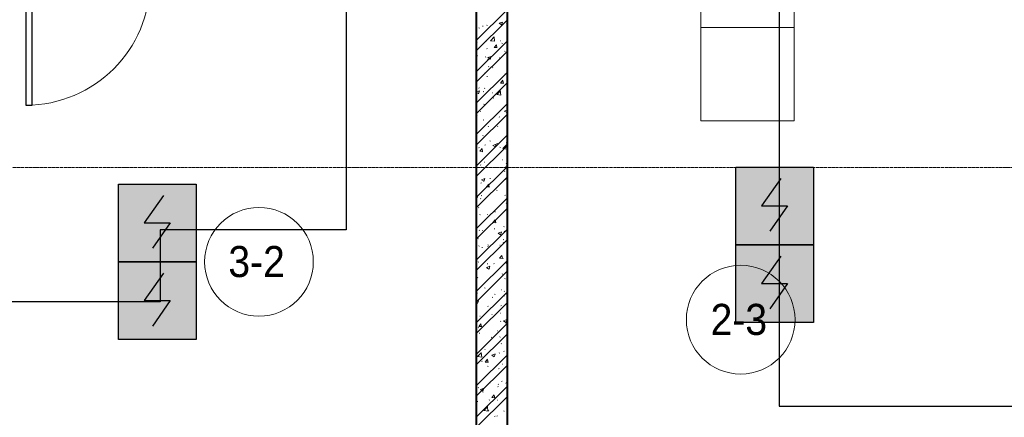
# Model space of a CAD drawing. Header units: millimetres. Extents: x -816133 to 919604, y 87941 to 147341.
# Tile 199 of 256: x 140046 to 146385, y 122724 to 125283. Entities that reach past the tile are written whole.
import ezdxf

# ---------------------------------------------------------------- set-up
doc = ezdxf.new("R2010")
doc.units = ezdxf.units.MM
doc.linetypes.add('ADSK_Линия сетки', pattern=[25, 20, -2.5, 0, -2.5])
doc.linetypes.add('Линия сетки', pattern=[25, 20, -2.5, 0, -2.5])
for name, color, linetype, lineweight in [('A-010-A_ROOM', 7, 'Continuous', 20), ('A-200-M_WALL_INT', 7, 'Continuous', 18), ('A-200-M_WALL_PAT', 7, 'Continuous', 40), ('A-325-M_DOOR', 7, 'Continuous', 18), ('A-700-M_FFE', 7, 'Continuous', 18), ('M-520-M_DRAINAGE_FW', 7, 'Continuous', 18), ('Z-030-M_GRID', 7, 'Continuous', 9), ('СОУЭ', 1, 'Continuous', 30), ('СС-011-ПОЖ-СИГНАЛИЗАЦИЯ', 1, 'Continuous', 30)]:
    doc.layers.add(name, color=color, linetype=linetype, lineweight=lineweight)
doc.layers.add('EI_HATCH_GALV', color=7, linetype='Continuous')
doc.styles.add('Arial_2', font='arial.ttf', dxfattribs={"width": 0.9, "height": 400})

# ---------------------------------------------------------------- blocks, each defined once
blk = doc.blocks.new('13эт')
at = {"layer": 'A-010-A_ROOM', "color": 9}
for centre in [(416896.1, 123724.9), (419998, 123352.4)]:
    blk.add_circle(centre, 350, dxfattribs=at)
at = {"layer": 'A-200-M_WALL_INT', "color": 9, "lineweight": 40}
for p, q in [((418295.4, 129232.9), (418295.4, 121532.9)), ((418495.4, 121532.9), (418495.4, 129232.9))]:
    blk.add_line(p, q, dxfattribs=at)
at = {"layer": 'A-200-M_WALL_PAT', "color": 9, "linetype": 'Continuous', "lineweight": 9}
for p, q in [((418295.4, 125149.6), (418495.4, 125349.6)), ((418295.4, 125082.3), (418495.4, 125282.3)), ((418312.6, 125231.7), (418315.1, 125229.4)), ((418336, 125242.2), (418339.4, 125242.6)), ((418362.6, 125245.5), (418365.2, 125247.6)), ((418443.2, 125260.2), (418458.3, 125250)), ((418443.3, 125260.1), (418464.7, 125268.3)), ((418458.5, 125248.9), (418464.7, 125267.3)), ((418490.4, 125262.2), (418492.8, 125259.9)), ((418295.4, 124947.6), (418495.4, 125147.6)), ((418386.2, 125148.2), (418410, 125172.9)), ((418386.2, 125148.3), (418413.3, 125144.1)), ((418413.1, 125145), (418409.7, 125174)), ((418448.1, 125147.2), (418451.4, 125147.7)), ((418298, 125138), (418300.8, 125136.2)), ((418358.9, 125144.1), (418361.5, 125146.1)), ((418362.3, 125097.1), (418365.1, 125095.3)), ((418409.6, 125105), (418427.9, 125103.4)), ((418409.8, 125105), (418424.5, 125122.5)), ((418428, 125102.4), (418424.5, 125121.5)), ((418460.7, 125131.2), (418463.5, 125129.4)), ((418295.4, 124880.2), (418495.4, 125080.2)), ((418300, 125049.8), (418302.5, 125047.6)), ((418355.1, 125042.6), (418357.8, 125044.6)), ((418367.9, 125027), (418371.2, 125027.5)), ((418369, 125039.2), (418384.2, 125029)), ((418369.1, 125039.1), (418390.5, 125047.2)), ((418384.3, 125027.9), (418390.5, 125046.3)), ((418444.5, 125037.1), (418447.8, 125037.6)), ((418477.8, 125080.3), (418480.3, 125078.1)), ((418373.1, 124982.9), (418375.5, 124980.6)), ((418400.1, 124976.2), (418402.9, 124974.4)), ((418295.4, 124745.5), (418495.4, 124945.5)), ((418351.4, 124941.1), (418354.1, 124943.2)), ((418364.3, 124916.9), (418367.6, 124917.3)), ((418479.7, 124932.1), (418483.1, 124932.5)), ((418295.4, 124678.2), (418495.4, 124878.2)), ((418311.7, 124845.7), (418314.2, 124843.5)), ((418347.7, 124839.7), (418350.4, 124841.7)), ((418451.9, 124875.7), (418470.2, 124874.1)), ((418452.1, 124875.7), (418466.8, 124893.2)), ((418470.3, 124873.1), (418466.8, 124892.2)), ((418489.5, 124876.2), (418491.9, 124874)), ((418295.4, 124818.2), (418316.3, 124826.2)), ((418295.4, 124817.8), (418310, 124808)), ((418310.2, 124806.8), (418316.4, 124825.3)), ((418340.7, 124820.5), (418343.5, 124818.7)), ((418399.5, 124811.9), (418402.9, 124812.3)), ((418405, 124779.5), (418407.8, 124777.7)), ((418426.6, 124800.8), (418450.4, 124825.6)), ((418426.6, 124801), (418453.7, 124796.8)), ((418453.5, 124797.7), (418450.1, 124826.6)), ((418295.4, 124543.5), (418495.4, 124743.5)), ((418344, 124738.2), (418346.7, 124740.2)), ((418295.4, 124476.1), (418495.4, 124676.1)), ((418299.1, 124663.9), (418301.6, 124661.6)), ((418319.4, 124691.7), (418322.7, 124692.1)), ((418442.8, 124658.7), (418445.6, 124656.9)), ((418476.8, 124695.5), (418492, 124685.2)), ((418476.9, 124695.3), (418495.4, 124702.4)), ((418476.9, 124694.4), (418479.4, 124692.1)), ((418492.1, 124684.1), (418495.4, 124693.9)), ((418494.2, 124646.4), (418495.4, 124646.3)), ((418494.4, 124646.4), (418495.4, 124647.6)), ((418340.3, 124636.7), (418343, 124638.8)), ((418372.2, 124596.9), (418374.6, 124594.7)), ((418431.4, 124596.8), (418434.7, 124597.2)), ((418295.4, 124341.4), (418495.4, 124541.4)), ((418336.6, 124535.3), (418339.3, 124537.3)), ((418494.9, 124558.1), (418495.4, 124558.5)), ((418295.4, 124274), (418495.4, 124474)), ((418310.8, 124459.8), (418313.3, 124457.5)), ((418318.1, 124436.3), (418332.8, 124453.8)), ((418336.3, 124433.7), (418332.8, 124452.8)), ((418351.2, 124476.5), (418354.5, 124477)), ((418383.4, 124502.9), (418386.3, 124501.1)), ((418402.6, 124474.4), (418417.8, 124464.2)), ((418402.8, 124474.3), (418424.1, 124482.5)), ((418417.9, 124463.1), (418424.1, 124481.5)), ((418427.8, 124486.6), (418431.1, 124487.1)), ((418447.7, 124462), (418450.5, 124460.2)), ((418467, 124453.6), (418494.1, 124449.4)), ((418467.1, 124453.5), (418490.8, 124478.2)), ((418488.6, 124490.3), (418491, 124488)), ((418493.9, 124450.3), (418490.6, 124479.3)), ((418491.2, 124456.7), (418493.9, 124458.7)), ((418317.9, 124436.3), (418336.1, 124434.7)), ((418332.9, 124433.8), (418335.6, 124435.8)), ((418295.4, 124139.3), (418495.4, 124339.3)), ((418322.8, 124348), (418325.6, 124346.2)), ((418329.2, 124332.3), (418331.9, 124334.4)), ((418347.6, 124366.4), (418350.9, 124366.8)), ((418463.1, 124381.6), (418466.4, 124382)), ((418485.5, 124341.1), (418488.3, 124339.3)), ((418487.5, 124355.2), (418490.2, 124357.2)), ((418295.4, 124072), (418495.4, 124272)), ((418298.2, 124277.9), (418300.7, 124275.6)), ((418328.6, 124253.3), (418349.9, 124261.5)), ((418343.8, 124242.1), (418350, 124260.5)), ((418382.9, 124261.4), (418386.2, 124261.8)), ((418476, 124308.4), (418478.5, 124306.1)), ((418325.5, 124230.9), (418328.2, 124232.9)), ((418328.5, 124253.4), (418343.6, 124243.2)), ((418360.2, 124207), (418378.4, 124205.4)), ((418360.4, 124207), (418375.1, 124224.5)), ((418371.3, 124211), (418373.7, 124208.7)), ((418378.6, 124204.4), (418375.1, 124223.5)), ((418483.8, 124253.7), (418486.5, 124255.8)), ((418295.4, 123937.3), (418495.4, 124137.3)), ((418302.7, 124141.2), (418306, 124141.6)), ((418327.7, 124151.3), (418330.5, 124149.5)), ((418426.1, 124185.4), (418429, 124183.6)), ((418480.1, 124152.3), (418482.8, 124154.3)), ((418490.4, 124144.4), (418493.2, 124142.6)), ((418494.9, 124166.5), (418495.4, 124166.5)), ((418295.4, 123869.9), (418495.4, 124069.9)), ((418309.9, 124073.8), (418312.4, 124071.5)), ((418321.8, 124129.4), (418324.4, 124131.4)), ((418487.7, 124104.3), (418490.2, 124102)), ((418318.1, 124027.9), (418320.7, 124030)), ((418365.5, 124030.4), (418368.3, 124028.6)), ((418414.7, 124046.3), (418418, 124046.7)), ((418476.4, 124050.8), (418479.1, 124052.8)), ((418491.3, 124056.3), (418494.6, 124056.8)), ((418402.5, 123977.7), (418420.7, 123976.2)), ((418402.6, 123977.7), (418417.3, 123995.2)), ((418420.9, 123975.1), (418417.3, 123994.2)), ((418472.7, 123949.3), (418475.3, 123951.4)), ((418295.4, 123735.2), (418495.4, 123935.2)), ((418297.3, 123891.9), (418299.8, 123889.7)), ((418314.4, 123926.5), (418317, 123928.5)), ((418334.5, 123926), (418337.9, 123926.5)), ((418411.1, 123936.1), (418414.4, 123936.6)), ((418436.2, 123909.7), (418451.4, 123899.5)), ((418436.4, 123909.5), (418457.7, 123917.7)), ((418451.6, 123898.3), (418457.7, 123916.7)), ((418475.1, 123922.4), (418477.6, 123920.2)), ((418295.4, 123667.9), (418495.4, 123867.9)), ((418306.1, 123874.7), (418309, 123872.9)), ((418310.7, 123825), (418313.3, 123827)), ((418330.9, 123815.9), (418334.3, 123816.3)), ((418370.4, 123833.7), (418373.2, 123831.9)), ((418370.4, 123825), (418372.8, 123822.7)), ((418446.4, 123831.1), (418449.7, 123831.5)), ((418468.9, 123867.8), (418471.7, 123866)), ((418469, 123847.9), (418471.6, 123849.9)), ((418444.9, 123748.5), (418459.6, 123766)), ((418463.2, 123745.9), (418459.6, 123765)), ((418295.4, 123533.2), (418495.4, 123733.2)), ((418307, 123723.5), (418309.6, 123725.6)), ((418362.2, 123688.5), (418383.6, 123696.7)), ((418366.2, 123710.9), (418369.5, 123711.3)), ((418377.4, 123677.3), (418383.6, 123695.7)), ((418408.2, 123712.9), (418411, 123711.1)), ((418444.8, 123748.5), (418463, 123746.9)), ((418465.3, 123746.4), (418467.9, 123748.4)), ((418486.8, 123718.3), (418489.3, 123716.1)), ((418295.4, 123465.8), (418495.4, 123665.8)), ((418309, 123687.8), (418311.5, 123685.6)), ((418362.1, 123688.7), (418377.2, 123678.4)), ((418461.6, 123644.9), (418464.2, 123647)), ((418303.3, 123622.1), (418305.9, 123624.1)), ((418478.2, 123616), (418481.5, 123616.4)), ((418295.4, 123331.1), (418495.4, 123531.1)), ((418296.4, 123506), (418298.9, 123503.7)), ((418299.6, 123520.6), (418302.2, 123522.6)), ((418348.9, 123557.1), (418351.7, 123555.3)), ((418413.1, 123516.2), (418416, 123514.4)), ((418457.9, 123543.5), (418460.5, 123545.5)), ((418474.2, 123536.5), (418476.7, 123534.2)), ((418474.6, 123505.8), (418477.9, 123506.3)), ((418487.1, 123519.2), (418495.4, 123518.5)), ((418487.2, 123519.2), (418495.4, 123528.9)), ((418295.4, 123470.3), (418309.4, 123475.7)), ((418295.4, 123263.8), (418495.4, 123463.8)), ((418295.4, 123462.6), (418303.1, 123457.4)), ((418303.2, 123456.3), (418309.4, 123474.7)), ((418369.5, 123439), (418372, 123436.8)), ((418398, 123495.8), (418401.4, 123496.2)), ((418454.2, 123442), (418456.8, 123444)), ((418295.8, 123419.1), (418298.5, 123421.2)), ((418317.9, 123375.5), (418321.2, 123376)), ((418394.4, 123385.6), (418397.8, 123386.1)), ((418450.9, 123395.3), (418453.8, 123393.5)), ((418295.4, 123129.1), (418495.4, 123329.1)), ((418310.7, 123309.1), (418329, 123307.5)), ((418310.9, 123309.1), (418325.6, 123326.6)), ((418329.1, 123306.5), (418325.6, 123325.6)), ((418450.4, 123340.5), (418453.1, 123342.6)), ((418469.9, 123344.9), (418485, 123334.7)), ((418470, 123344.7), (418491.3, 123352.9)), ((418485.2, 123333.6), (418491.3, 123352)), ((418485.9, 123332.4), (418488.4, 123330.1)), ((418295.4, 123061.7), (418495.4, 123261.7)), ((418308.1, 123301.9), (418310.6, 123299.6)), ((418314.3, 123265.4), (418317.6, 123265.8)), ((418429.7, 123280.6), (418433, 123281)), ((418295.4, 123204.1), (418296, 123203.7)), ((418391.6, 123239.6), (418394.4, 123237.8)), ((418446.7, 123239.1), (418449.4, 123241.1)), ((418455.8, 123198.6), (418458.7, 123196.8)), ((418295.4, 122927), (418495.4, 123127)), ((418295.5, 123120), (418298, 123117.7)), ((418303.4, 123114.5), (418327.1, 123139.2)), ((418330.3, 123111.3), (418326.9, 123140.3)), ((418349.5, 123160.4), (418352.8, 123160.8)), ((418395.7, 123123.9), (418410.9, 123113.7)), ((418395.8, 123123.7), (418417.2, 123131.9)), ((418411, 123112.5), (418417.2, 123131)), ((418443, 123137.6), (418445.7, 123139.6)), ((418473.3, 123150.5), (418475.8, 123148.2)), ((418295.4, 122859.7), (418495.4, 123059.7)), ((418303.4, 123114.6), (418330.5, 123110.4)), ((418330.9, 123084.6), (418333.8, 123082.8)), ((418353, 123079.8), (418371.2, 123078.2)), ((418353.2, 123079.8), (418367.9, 123097.3)), ((418371.4, 123077.2), (418367.9, 123096.3)), ((418461.5, 123065.5), (418464.9, 123065.9)), ((418493.6, 123077.8), (418495.4, 123076.6)), ((418368.6, 123053.1), (418371.1, 123050.8)), ((418439.3, 123036.1), (418442, 123038.2)), ((418381.4, 122945.3), (418384.7, 122945.7)), ((418435.6, 122934.7), (418438.3, 122936.7)), ((418457.9, 122955.3), (418461.3, 122955.8)), ((418485, 122946.4), (418487.5, 122944.1)), ((418295.4, 122724.9), (418495.4, 122924.9)), ((418307.2, 122915.9), (418309.7, 122913.6)), ((418321.5, 122902.9), (418336.7, 122892.6)), ((418321.7, 122902.7), (418343, 122910.9)), ((418335.8, 122887.9), (418338.7, 122886.1)), ((418336.8, 122891.5), (418343, 122909.9)), ((418395.5, 122850.5), (418410.2, 122868)), ((418413.7, 122847.9), (418410.2, 122867)), ((418434.3, 122922), (418437.1, 122920.2)), ((418295.4, 122657.6), (418495.4, 122857.6)), ((418301.2, 122825), (418304.5, 122825.5)), ((418377.8, 122835.1), (418381.1, 122835.6)), ((418395.3, 122850.5), (418413.5, 122848.9)), ((418431.9, 122833.2), (418434.6, 122835.2)), ((418493.2, 122850.3), (418495.4, 122850.6)), ((418343.8, 122767.1), (418367.5, 122791.9)), ((418343.8, 122767.2), (418370.9, 122763)), ((418370.7, 122764), (418367.3, 122792.9)), ((418373.6, 122767.1), (418376.5, 122765.3)), ((418472.4, 122764.5), (418474.9, 122762.3)), ((418295.4, 122733.3), (418297.1, 122731.8)), ((418413, 122730.1), (418416.3, 122730.5)), ((418428.2, 122731.7), (418430.9, 122733.8))]:
    blk.add_line(p, q, dxfattribs=at)
at = {"layer": 'A-325-M_DOOR', "color": 9, "lineweight": 30}
for p, q in [((415395.4, 125532.9), (415395.4, 124732.9)), ((415395.4, 125532.9), (415395.4, 124732.9)), ((415435.4, 124732.9), (415435.4, 125532.9)), ((415395.4, 124732.9), (415435.4, 124732.9))]:
    blk.add_line(p, q, dxfattribs=at)
at = {"layer": 'A-325-M_DOOR', "color": 9, "lineweight": 9}
blk.add_arc((415395.4, 125532.9), 800, 270, 0, dxfattribs=at)
at = {"layer": 'A-700-M_FFE', "color": 9, "lineweight": 9}
for p, q in [((420341.9, 125232.9), (419741.9, 125232.9)), ((419741.9, 125232.9), (419741.9, 124632.9)), ((420341.9, 124632.9), (420341.9, 125232.9)), ((419741.9, 124632.9), (420341.9, 124632.9))]:
    blk.add_line(p, q, dxfattribs=at)
at = {"layer": 'M-520-M_DRAINAGE_FW', "color": 9}
for p, q in [((419741.9, 125832.9), (419741.9, 125232.9)), ((419741.9, 125832.9), (419741.9, 125232.9)), ((420341.9, 125232.9), (420341.9, 125832.9)), ((419741.9, 125232.9), (420341.9, 125232.9))]:
    blk.add_line(p, q, dxfattribs=at)
at = {"layer": 'Z-030-M_GRID', "color": 9, "linetype": 'Линия сетки'}
blk.add_line((418495.4, 117558.7), (418495.4, 138582.9), dxfattribs=at)
at = {"layer": 'Z-030-M_GRID', "color": 9, "linetype": 'ADSK_Линия сетки'}
blk.add_line((443695.4, 124332.9), (399384.3, 124332.9), dxfattribs=at)
at = {"layer": 'A-010-A_ROOM', "color": 9, "style": 'Arial_2', "width": 0.9}
for s, p in [('3-2', (416699, 123626.6)), ('2-3', (419804.1, 123254.1))]:
    blk.add_text(s, height=200, dxfattribs=at).set_placement(p)
blk = doc.blocks.new('ИП 212-64 прот.R3')
at = {"layer": 'EI_HATCH_GALV', "lineweight": 30, "true_color": 0xffffff}
h = blk.add_hatch(color=7, dxfattribs=at)
h.dxf.hatch_style = 1
h.paths.add_polyline_path([(-2.5, 2.5), (2.5, 2.5), (2.5, -2.5), (-2.5, -2.5)])
at = {"color": 1, "linetype": 'ByBlock', "lineweight": -2}
for p, q in [((0.397, 1.766), (-0.83, 0)), ((-0.83, 0), (0.829, 0)), ((0.829, 0), (-0.306, -1.637))]:
    blk.add_line(p, q, dxfattribs=at)
at = {"color": 1, "linetype": 'ByBlock', "lineweight": -2, "ltscale": 0.1}
blk.add_lwpolyline([(-2.5, 2.5), (2.5, 2.5), (2.5, -2.5), (-2.5, -2.5)], close=True, dxfattribs=at)

msp = doc.modelspace()

# ---------------------------------------------------------------- linework, layer by layer
at = {"layer": 'СС-011-ПОЖ-СИГНАЛИЗАЦИЯ', "ltscale": 100}
for points in [[(140533.8, 129548.5), (140533.8, 127936.4), (141584.7, 127936.4), (142146.8, 127936.4), (142146.8, 123930.8), (140949.3, 123930.8), (140949.3, 123466.7), (137796.5, 123466.7), (137796.5, 124004.1)], [(146292.8, 129495.6), (146292.8, 129112), (144728.9, 129112), (144728.9, 128593.4), (146892.4, 128593.4), (146892.4, 125795.6), (144936.4, 125795.6), (144936.4, 122795.8), (148220.1, 122795.8), (148220.1, 125563.6), (150715, 125563.6), (150715, 123443.4), (151825.6, 123443.4)]]:
    msp.add_lwpolyline(points, dxfattribs=at)

# ---------------------------------------------------------------- block references
at = {"layer": 'СОУЭ', "color": 6, "xscale": 100, "yscale": 100, "zscale": 100}
for p in [(144906.1, 124085), (140931.2, 123975.3), (144906.1, 123585), (140931.2, 123475.3)]:
    msp.add_blockref('ИП 212-64 прот.R3', p, dxfattribs=at)
at = {"layer": 'СС-011-ПОЖ-СИГНАЛИЗАЦИЯ', "color": 9, "lineweight": 30}
msp.add_blockref('13эт', (-275309.7, 0), dxfattribs=at)

doc.saveas('drawing.dxf')
